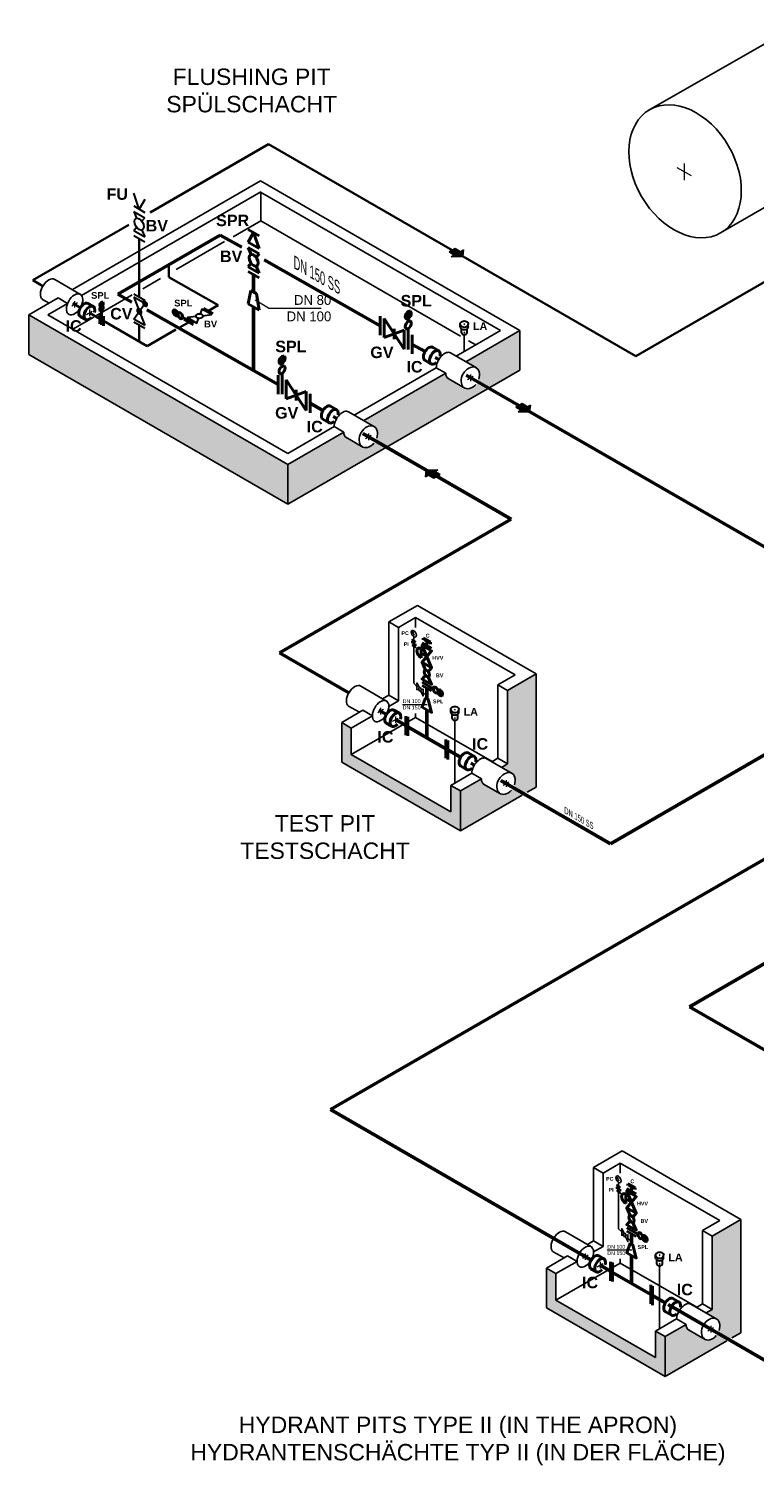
# Model space of a CAD drawing. Header units: millimetres. Extents: x 244 to 2461, y -1517 to 72.
# Tile 1 of 32: x 260 to 702, y -1481 to -605. Entities that reach past the tile are written whole.
import ezdxf

# ---------------------------------------------------------------- set-up
doc = ezdxf.new("R2010")
doc.units = ezdxf.units.MM
doc.linetypes.add('ACAD_ISO10W100', pattern=[18, 12, -3, 0, -3])
for name, color, linetype, lineweight in [('Achsen', 253, 'ACAD_ISO10W100', 15), ('Armatur-Entleerung', 7, 'Continuous', 30), ('Armaturen-Auslagerung', 7, 'Continuous', 40), ('Auslagerung', 1, 'Continuous', 50), ('Einlagerung', 5, 'Continuous', 50), ('Entleerung', 74, 'Continuous', 35), ('Pfeile', 1, 'Continuous', 18), ('Text', 7, 'Continuous', 18), ('Text groß', 7, 'Continuous', 18)]:
    doc.layers.add(name, color=color, linetype=linetype, lineweight=lineweight)
for name, color, linetype in [('ANLAGEN', 7, 'Continuous'), ('DN 025-', 8, 'Continuous'), ('effekte', 7, 'Continuous'), ('gebäude', 8, 'Continuous'), ('rohrdurchführung', 7, 'Continuous')]:
    doc.layers.add(name, color=color, linetype=linetype)

# ---------------------------------------------------------------- blocks, each defined once
blk = doc.blocks.new('FILOU_N2_83_2')
at = {"layer": 'ANLAGEN', "color": 7, "linetype": 'Continuous'}
for p, q in [((0, 0), (6.4952, 12.4102)), ((0, 0), (6.4952, -4.9104)), ((6.4952, 12.4102), (6.4952, 8.0801)), ((6.4952, 8.0801), (12.9904, 11.8301)), ((12.9904, 3.1699), (6.4952, -0.5801)), ((12.9904, 11.8301), (12.9904, 3.1699)), ((6.4952, -0.5801), (6.4952, -4.9103))]:
    blk.add_line(p, q, dxfattribs=at)

msp = doc.modelspace()

# ---------------------------------------------------------------- hatches: boundary and pattern name
at = {"layer": 'Armaturen-Auslagerung'}
h = msp.add_hatch(color=256, dxfattribs=at)
h.dxf.hatch_style = 1
edge = h.paths.add_edge_path()
edge.add_ellipse((304.53, -772.49), major_axis=(0.76, 1.32), ratio=0.57735, start_angle=0, end_angle=360, ccw=False)
h = msp.add_hatch(color=256, dxfattribs=at)
edge = h.paths.add_edge_path()
edge.add_ellipse((349.58, -777.66), major_axis=(-1.03, 1.76), ratio=0.573604, start_angle=0, end_angle=360)
h = msp.add_hatch(color=256, dxfattribs=at)
edge = h.paths.add_edge_path()
edge.add_ellipse((491.35, -778.94), major_axis=(1.32, 2.29), ratio=0.57735, start_angle=0, end_angle=360)
h = msp.add_hatch(color=256, dxfattribs=at)
edge = h.paths.add_edge_path()
edge.add_ellipse((414.51, -806.34), major_axis=(1.32, 2.29), ratio=0.57735, start_angle=0, end_angle=360)
h = msp.add_hatch(color=256, dxfattribs=at)
edge = h.paths.add_edge_path()
edge.add_ellipse((510.85, -1009.08), major_axis=(1.03, -1.76), ratio=0.573604, start_angle=0, end_angle=360)
h = msp.add_hatch(color=256, dxfattribs=at)
edge = h.paths.add_edge_path()
edge.add_ellipse((635.54, -1341.48), major_axis=(1.03, -1.76), ratio=0.573604, start_angle=0, end_angle=360)
at = {"layer": 'Auslagerung'}
msp.add_hatch(color=256, dxfattribs=at).paths.add_polyline_path([(510.73, -876.15), (507.48, -874.28), (509.36, -873.19), (502.36, -873.48), (501.86, -877.53), (503.73, -876.44), (506.98, -878.32)])
at = {"layer": 'DN 025-'}
h = msp.add_hatch(color=256, dxfattribs=at)
h.paths.add_polyline_path([(493.85, -971.82), (494.15, -972.45), (494.28, -972.36)])
h.paths.add_polyline_path([(494.03, -972.52), (494.15, -972.45), (493.85, -971.82)])
h = msp.add_hatch(color=256, dxfattribs=at)
h.paths.add_polyline_path([(618.53, -1304.22), (618.83, -1304.85), (618.97, -1304.77)])
h.paths.add_polyline_path([(618.72, -1304.93), (618.83, -1304.85), (618.53, -1304.22)])
at = {"layer": 'effekte', "true_color": 0xc9c8c0}
for points in [[(260.21, -778.82), (260.21, -803.06), (418.03, -894.17), (418.03, -869.94)], [(526.37, -807.39), (559.27, -788.39), (559.27, -812.63), (418.03, -894.17), (418.03, -869.94), (452.09, -850.27), (452.04, -850.84), (452.07, -851.33), (452.18, -851.72), (452.39, -852.37), (452.65, -852.88), (453.17, -853.42), (453.7, -853.7), (463.72, -859.44), (464.51, -859.72), (465.23, -859.85), (465.8, -859.8), (466.96, -859.6), (467.72, -859.31), (468.65, -858.86), (469.47, -858.17), (470.38, -857.31), (471.15, -856.39), (471.75, -855.61), (472.15, -854.68), (472.38, -853.68), (472.7, -852.44), (472.77, -851.4), (472.8, -850.55), (472.59, -849.57), (472.33, -848.76), (471.21, -847.13), (470.75, -846.73), (464.22, -843.27), (514.24, -814.39), (514.23, -814.74), (514.27, -815.36), (514.39, -815.93), (514.56, -816.38), (514.77, -816.79), (515.15, -817.3), (515.65, -817.63), (525.8, -823.58), (526.82, -823.95), (527.61, -823.99), (528.64, -823.85), (529.81, -823.47), (530.84, -822.93), (531.55, -822.45), (532.39, -821.71), (532.96, -820.94), (533.62, -819.93), (534.31, -818.65), (534.51, -817.87), (534.84, -816.54), (534.93, -815.01), (534.75, -813.68), (534.38, -812.64), (533.6, -811.5), (532.72, -810.87)], [(548.07, -1054.51), (551.78, -1052.36), (551.78, -1007.66), (569.27, -997.56), (569.27, -1066.5), (523.12, -1093.15), (523.12, -1068.91), (535.94, -1061.51), (535.95, -1062.6), (536.02, -1063), (536.1, -1063.43), (536.41, -1064), (537.13, -1064.74), (547.43, -1070.76), (548.29, -1070.94), (549.69, -1071.08), (551.1, -1070.86), (551.94, -1070.41), (552.81, -1069.87), (553.58, -1069.12), (554.26, -1068.46), (555.34, -1067.18), (555.91, -1066), (556.21, -1064.88), (556.69, -1062.25), (556.56, -1061.18), (556.39, -1059.86), (555.95, -1059.11), (554.63, -1058.12)], [(456.66, -1046.69), (456.66, -1030.54), (450.83, -1027.17), (450.83, -1051.41), (523.12, -1093.15), (523.12, -1068.91), (517.29, -1065.54), (517.29, -1081.7)], [(672.76, -1386.91), (676.47, -1384.77), (676.47, -1340.06), (693.96, -1329.96), (693.96, -1398.91), (647.81, -1425.55), (647.81, -1401.31), (660.62, -1393.91), (660.63, -1395.01), (660.7, -1395.4), (660.78, -1395.84), (661.09, -1396.41), (661.82, -1397.14), (672.12, -1403.16), (672.97, -1403.35), (674.38, -1403.48), (675.78, -1403.26), (676.62, -1402.81), (677.49, -1402.27), (678.26, -1401.52), (678.95, -1400.87), (680.02, -1399.58), (680.59, -1398.41), (680.89, -1397.29), (681.37, -1394.66), (681.24, -1393.59), (681.07, -1392.26), (680.64, -1391.51), (679.31, -1390.53)], [(581.34, -1379.1), (581.34, -1362.94), (575.51, -1359.57), (575.51, -1383.81), (647.81, -1425.55), (647.81, -1401.31), (641.98, -1397.95), (641.98, -1414.1)]]:
    msp.add_hatch(color=9, dxfattribs=at).paths.add_polyline_path(points)
at = {"layer": 'Einlagerung'}
msp.add_hatch(color=256, dxfattribs=at).paths.add_polyline_path([(556.92, -835.04), (560.14, -836.98), (558.24, -838.03), (565.24, -837.86), (565.82, -833.83), (563.93, -834.88), (560.71, -832.95)])
at = {"layer": 'Pfeile', "lineweight": 15}
msp.add_hatch(color=74, dxfattribs=at).paths.add_polyline_path([(516.19, -740.54), (519.4, -742.47), (517.51, -743.52), (524.51, -743.36), (525.09, -739.33), (523.19, -740.38), (519.98, -738.44)])

# ---------------------------------------------------------------- linework, layer by layer
at = {"layer": 'Achsen', "lineweight": 15}
for p, q in [((663.81, -694.19), (655.14, -689.18)), ((659.47, -686.68), (659.47, -696.7)), ((525.81, -784.69), (525.17, -784.32)), ((525.17, -784.69), (525.81, -784.32)), ((525.17, -789.82), (525.81, -789.45)), ((525.81, -789.82), (525.17, -789.45)), ((520.1, -1019.54), (519.46, -1019.17)), ((519.46, -1019.54), (520.1, -1019.17)), ((519.46, -1024.67), (520.1, -1024.3)), ((520.1, -1024.67), (519.46, -1024.3)), ((644.78, -1351.94), (644.15, -1351.57)), ((644.15, -1351.94), (644.78, -1351.57)), ((644.15, -1357.07), (644.78, -1356.7)), ((644.78, -1357.07), (644.15, -1356.7))]:
    msp.add_line(p, q, dxfattribs=at)
at = {"layer": 'Achsen'}
for p, q in [((288.11, -770.45), (288.11, -774.45)), ((289.84, -771.45), (286.38, -773.45)), ((295.41, -778.67), (298.88, -776.67)), ((297.14, -775.67), (297.14, -779.67)), ((527.47, -818.22), (530.94, -816.22)), ((529.2, -815.22), (529.2, -819.22)), ((465.33, -854.1), (468.79, -852.1)), ((467.06, -851.1), (467.06, -855.1)), ((476.24, -1019.23), (472.77, -1021.23)), ((474.51, -1018.23), (474.51, -1022.23)), ((481.81, -1026.45), (485.28, -1024.45)), ((483.54, -1023.45), (483.54, -1027.45)), ((549.17, -1065.34), (552.64, -1063.34)), ((550.91, -1062.34), (550.91, -1066.34)), ((600.92, -1351.63), (597.46, -1353.63)), ((599.19, -1350.63), (599.19, -1354.63)), ((606.5, -1358.85), (609.96, -1356.85)), ((608.23, -1355.85), (608.23, -1359.85)), ((673.86, -1397.74), (677.32, -1395.74)), ((675.59, -1394.74), (675.59, -1398.74))]:
    msp.add_line(p, q, dxfattribs=at)
at = {"layer": 'Armatur-Entleerung'}
for p, q in [((327.48, -714.46), (324.11, -704.74)), ((330.84, -708.63), (327.48, -714.46)), ((324.11, -712.51), (330.84, -716.4)), ((324.11, -715.8), (325.91, -719.96)), ((329.04, -727.18), (330.84, -731.34)), ((324.11, -727.46), (330.84, -731.34)), ((324.11, -730.45), (330.84, -734.33)), ((330.84, -770.15), (324.11, -766.27)), ((324.11, -768.05), (330.84, -785.39)), ((330.84, -771.93), (324.11, -768.05)), ((329.72, -770.75), (329.72, -771.77)), ((329.83, -770.61), (329.83, -772.09)), ((329.95, -770.52), (329.95, -772.3)), ((330.06, -770.48), (330.06, -772.48)), ((330.17, -770.45), (330.17, -772.64)), ((330.28, -770.44), (330.28, -772.77)), ((330.39, -770.45), (330.39, -772.9)), ((330.51, -770.47), (330.51, -773.01)), ((330.62, -770.5), (330.62, -773.11)), ((330.73, -770.54), (330.73, -773.2)), ((330.84, -770.59), (330.84, -773.27)), ((330.95, -770.65), (330.95, -773.34)), ((331.07, -770.72), (331.07, -773.4)), ((331.18, -770.8), (331.18, -773.45)), ((331.29, -770.89), (331.29, -773.5)), ((331.4, -770.99), (331.4, -773.53)), ((331.52, -771.1), (331.52, -773.54)), ((324.11, -781.51), (330.84, -771.93)), ((326.24, -775.47), (326.24, -776.55)), ((326.36, -775.33), (326.36, -776.82)), ((326.47, -775.25), (326.47, -777.03)), ((326.58, -775.2), (326.58, -777.2)), ((326.69, -775.17), (326.69, -777.36)), ((326.8, -775.17), (326.8, -777.5)), ((326.92, -775.17), (326.92, -777.62)), ((327.03, -775.19), (327.03, -777.73)), ((327.14, -775.22), (327.14, -777.83)), ((327.25, -775.26), (327.25, -777.92)), ((327.37, -775.31), (327.37, -778)), ((327.48, -775.37), (327.48, -778.07)), ((327.59, -775.44), (327.59, -778.13)), ((327.7, -775.52), (327.7, -778.18)), ((327.81, -775.61), (327.81, -778.22)), ((327.93, -775.71), (327.93, -778.25)), ((328.04, -775.82), (328.04, -778.27)), ((328.15, -775.94), (328.15, -778.27)), ((328.26, -776.08), (328.26, -778.27)), ((328.37, -776.23), (328.37, -778.24)), ((328.49, -776.41), (328.49, -778.19)), ((328.6, -776.62), (328.6, -778.11)), ((328.71, -776.89), (328.71, -777.92)), ((331.63, -771.22), (331.63, -773.55)), ((331.74, -771.36), (331.74, -773.54)), ((331.85, -771.51), (331.85, -773.52)), ((331.96, -771.69), (331.96, -773.47)), ((332.08, -771.9), (332.08, -773.39)), ((332.19, -772.17), (332.19, -773.25)), ((330.84, -785.39), (324.11, -781.51)), ((330.84, -787.17), (324.11, -783.28)), ((523.03, -786.17), (523.03, -784.41)), ((523.73, -789.89), (523.73, -787.3)), ((527.25, -789.89), (527.25, -787.3)), ((527.95, -785.99), (527.95, -784.41)), ((517.32, -1021.02), (517.32, -1019.26)), ((518.02, -1024.74), (518.02, -1022.15)), ((521.54, -1024.74), (521.54, -1022.15)), ((522.24, -1020.83), (522.24, -1019.26)), ((642, -1353.42), (642, -1351.66)), ((642.7, -1357.14), (642.7, -1354.55)), ((646.23, -1357.14), (646.23, -1354.55)), ((646.93, -1353.24), (646.93, -1351.66))]:
    msp.add_line(p, q, dxfattribs=at)
at = {"layer": 'Armatur-Entleerung', "extrusion": (4.44089e-16, -3.82859e-16, -1)}
for p, q in [((324.11, -715.8, 3.89), (330.84, -719.69, 3.89)), ((324.11, -727.46, 3.89), (325.91, -725.38, 3.89)), ((329.04, -721.77, 3.89), (330.84, -719.69, 3.89)), ((329.04, -727.18, 3.89), (330.84, -731.34, 3.89)), ((324.11, -727.46, 3.89), (330.84, -731.34, 3.89))]:
    msp.add_line(p, q, dxfattribs=at)
at = {"layer": 'Armatur-Entleerung'}
for points in [[(332.03, -773.43, 0.1593), (332.26, -773.09, 0.1064), (332.29, -772.58, 0.0713), (332.11, -771.98, 0.0576), (331.76, -771.39, 0.0576), (331.29, -770.89, 0.0713), (330.77, -770.56, 0.1064), (330.27, -770.44, 0.1593), (329.88, -770.57, 0.1593), (329.65, -770.91, 0.1064), (329.62, -771.42, 0.0713), (329.8, -772.01, 0.0576), (330.15, -772.61, 0.0576), (330.62, -773.11, 0.0713), (331.14, -773.44, 0.1064), (331.64, -773.55, 0.1593)], [(328.55, -778.15, 0.1593), (328.78, -777.81, 0.1064), (328.81, -777.3, 0.0713), (328.64, -776.7, 0.0576), (328.29, -776.11, 0.0576), (327.81, -775.61, 0.0713), (327.29, -775.28, 0.1064), (326.79, -775.17, 0.1593), (326.4, -775.29, 0.1593), (326.17, -775.63, 0.1064), (326.15, -776.14, 0.0713), (326.32, -776.73, 0.0576), (326.67, -777.33, 0.0576), (327.14, -777.83, 0.0713), (327.67, -778.16, 0.1064), (328.16, -778.27, 0.1593)]]:
    msp.add_lwpolyline(points, format="xyb", close=True, dxfattribs=at)
for points in [[(362.14, -779.86), (356.84, -780.53), (362.57, -783.82), (363.62, -780.99)], [(366.12, -779.36), (371.42, -778.69), (365.69, -775.4), (364.64, -778.23)], [(372.57, -778.03), (366.84, -774.73)], [(360.34, -785.11), (354.61, -781.81)]]:
    msp.add_lwpolyline(points, dxfattribs=at)
for centre, major_axis, ratio in [((327.48, -723.57), (1.99, -3.45), 0.57735), ((327.48, -723.57, 3.89), (1.99, -3.45), 0.57735), ((364.13, -779.61), (2.02, 0), 0.707107)]:
    msp.add_ellipse(centre, major_axis=major_axis, ratio=ratio, dxfattribs=at)
at = {"layer": 'Armatur-Entleerung', "extrusion": (0, 0, -1)}
for centre in [(525.49, -784.32), (519.78, -1019.17), (644.47, -1351.57)]:
    msp.add_ellipse(centre, major_axis=(-2.47, 0), ratio=0.707107, start_param=6.229713, end_param=9.478251, dxfattribs=at)
at = {"layer": 'Armatur-Entleerung'}
for centre, major_axis, start_param, end_param in [((525.49, -784.51), (-2.47, 0), 6.229713, 9.478251), ((525.49, -786.08), (-2.47, 0), 6.229713, 9.478251), ((525.49, -789.63), (-1.8, 0), 6.484813, 9.22315), ((519.78, -1019.35), (-2.47, 0), 6.229713, 9.478251), ((519.78, -1020.93), (-2.47, 0), 6.229713, 9.478251), ((519.78, -1024.48), (-1.8, 0), 6.484813, 9.22315), ((644.47, -1351.76), (-2.47, 0), 6.229713, 9.478251), ((644.47, -1353.33), (-2.47, 0), 6.229713, 9.478251), ((644.47, -1356.89), (-1.8, 0), 6.484813, 9.22315)]:
    msp.add_ellipse(centre, major_axis=major_axis, ratio=0.707107, start_param=start_param, end_param=end_param, dxfattribs=at)
at = {"layer": 'Armaturen-Auslagerung', "linetype": 'Continuous', "ltscale": 0.05}
for p, q in [((400.54, -730.68), (393.81, -726.79)), ((397.17, -728.74), (393.81, -734.56)), ((400.54, -738.45), (393.81, -734.56)), ((400.54, -738.45), (397.17, -728.74)), ((400.54, -756.38), (393.81, -752.5))]:
    msp.add_line(p, q, dxfattribs=at)
at = {"layer": 'Armaturen-Auslagerung', "extrusion": (4.44089e-16, -3.82859e-16, -1)}
for p, q in [((393.81, -737.85, 3.89), (400.54, -741.74, 3.89)), ((393.81, -737.85, 3.89), (395.61, -742.01, 3.89)), ((398.74, -743.82, 3.89), (400.54, -741.74, 3.89)), ((393.81, -749.51, 3.89), (395.61, -747.43, 3.89)), ((393.81, -749.51, 3.89), (400.54, -753.39, 3.89)), ((398.74, -749.23, 3.89), (400.54, -753.39, 3.89))]:
    msp.add_line(p, q, dxfattribs=at)
at = {"layer": 'Armaturen-Auslagerung'}
for p, q in [((395.49, -763.91), (393.81, -772.11)), ((398.86, -765.85), (395.49, -763.91)), ((398.86, -765.85), (400.54, -775.99)), ((291.54, -779.76), (294.93, -781.72)), ((296.2, -771.79), (299.54, -773.72)), ((303.44, -784.22), (303.44, -778.38)), ((304.53, -776.23), (304.53, -784.85)), ((305.63, -785.48), (305.63, -779.65)), ((400.54, -775.99), (393.81, -772.11)), ((474.2, -779.72), (474.2, -791.26)), ((360.62, -784.03), (353.91, -780.16)), ((476.66, -781.14), (488.89, -799.75)), ((476.66, -781.14), (476.66, -792.69)), ((488.89, -788.2), (476.66, -792.69)), ((482.77, -787.26), (482.77, -793.63)), ((488.89, -788.2), (488.89, -799.75)), ((491.35, -782.82), (491.35, -781.1)), ((491.35, -799.85), (491.35, -787.15)), ((493.81, -791.04), (493.81, -802.59)), ((506.11, -798.56), (510.01, -800.81)), ((414.51, -810.22), (414.51, -808.5)), ((414.51, -827.25), (414.51, -814.54)), ((501.45, -806.53), (505.39, -808.81)), ((412.05, -815.6), (412.05, -827.14)), ((416.97, -818.44), (429.2, -837.05)), ((416.97, -818.44), (416.97, -829.99)), ((429.2, -825.5), (416.97, -829.99)), ((423.09, -824.56), (423.09, -830.93)), ((429.2, -825.5), (429.2, -837.05)), ((431.66, -826.92), (431.66, -838.47)), ((443.97, -834.44), (447.86, -836.69)), ((439.3, -842.41), (443.25, -844.69)), ((499.81, -978.69), (505.53, -981.99)), ((500.48, -975.74), (504.87, -978.27)), ((500.48, -976.85), (500.48, -975.74)), ((500.96, -976.78), (504.26, -978.68)), ((502.67, -980.34), (502.67, -977.76)), ((504.87, -979.38), (504.87, -978.27)), ((499.17, -982.14), (499.17, -985.01)), ((499.17, -985.01), (502.67, -987.02)), ((499.17, -985.01), (499.17, -987.88)), ((499.81, -1002.7), (506.52, -1006.58)), ((499.81, -1004.68), (505.53, -1007.99)), ((482.6, -1019.57), (485.94, -1021.5)), ((489.84, -1034.86), (489.84, -1023.31)), ((491.01, -1035.38), (491.01, -1023.83)), ((477.94, -1027.54), (481.33, -1029.5)), ((514.34, -1049), (514.34, -1037.45)), ((515.51, -1049.71), (515.51, -1038.16)), ((527.81, -1045.68), (531.71, -1047.93)), ((523.15, -1053.65), (527.1, -1055.92)), ((624.49, -1311.09), (630.22, -1314.39)), ((625.16, -1308.14), (629.55, -1310.67)), ((625.16, -1309.25), (625.16, -1308.14)), ((625.65, -1309.18), (628.95, -1311.09)), ((627.36, -1312.74), (627.36, -1310.16)), ((629.55, -1311.78), (629.55, -1310.67)), ((623.86, -1314.54), (623.86, -1317.41)), ((623.86, -1317.41), (627.36, -1319.43)), ((623.86, -1317.41), (623.86, -1320.28)), ((624.49, -1335.11), (631.21, -1338.98)), ((624.49, -1337.09), (630.22, -1340.39)), ((607.28, -1351.98), (610.63, -1353.91)), ((614.52, -1367.26), (614.52, -1355.71)), ((615.69, -1367.78), (615.69, -1356.23)), ((602.62, -1359.94), (606.01, -1361.9)), ((639.02, -1381.4), (639.02, -1369.86)), ((640.19, -1382.11), (640.19, -1370.56)), ((652.5, -1378.08), (656.4, -1380.33)), ((647.84, -1386.05), (651.78, -1388.33))]:
    msp.add_line(p, q, dxfattribs=at)
for points in [[(499.81, -990.49), (505.53, -983.56), (499.81, -980.26), (505.53, -993.79)], [(503.53, -996.22), (505.53, -993.79), (499.81, -990.49), (501.81, -995.21)], [(501.81, -998.3), (499.81, -1000.72), (505.53, -1004.03), (503.54, -999.3)], [(624.49, -1322.89), (630.22, -1315.96), (624.49, -1312.66), (630.22, -1326.2)], [(628.22, -1328.62), (630.22, -1326.2), (624.49, -1322.89), (626.49, -1327.62)], [(626.5, -1330.7), (624.49, -1333.13), (630.22, -1336.43), (628.22, -1331.71)]]:
    msp.add_lwpolyline(points, dxfattribs=at)
for points in [[(501.78, -1012.07), (499.81, -1017.77), (505.53, -1021.07), (503.56, -1013.1)], [(626.47, -1344.47), (624.5, -1350.17), (630.22, -1353.48), (628.25, -1345.5)]]:
    msp.add_lwpolyline(points, close=True, dxfattribs=at)
for centre, major_axis, ratio in [((397.17, -745.62, 3.89), (1.99, -3.45), 0.57735), ((349.58, -777.66), (-1.03, 1.76), 0.573604), ((352.47, -779.32), (-1.03, 1.76), 0.573604), ((491.35, -778.94), (1.32, 2.29), 0.57735), ((491.35, -784.98), (1.32, 2.29), 0.57735), ((414.51, -806.34), (1.32, 2.29), 0.57735), ((414.51, -812.38), (1.32, 2.29), 0.57735), ((502.67, -997.26), (1.15, -1.95), 0.573604), ((507.97, -1007.41), (1.03, -1.76), 0.573604), ((510.85, -1009.08), (1.03, -1.76), 0.573604), ((627.36, -1329.66), (1.15, -1.95), 0.573604), ((632.65, -1339.82), (1.03, -1.76), 0.573604), ((635.54, -1341.48), (1.03, -1.76), 0.573604)]:
    msp.add_ellipse(centre, major_axis=major_axis, ratio=ratio, dxfattribs=at)
at = {"layer": 'Armaturen-Auslagerung', "extrusion": (0, 0, -1)}
for centre in [(304.53, -772.49), (304.53, -774.98)]:
    msp.add_ellipse(centre, major_axis=(0.76, 1.32), ratio=0.57735, dxfattribs=at)
for centre, start_param, end_param in [((293.94, -775.82), 6.248229, 9.449833), ((297.14, -777.67), 5.102321, 10.59574), ((503.85, -802.58), 6.248229, 9.449833), ((507.61, -804.75), 5.224128, 10.473935), ((441.7, -838.46), 6.248229, 9.449833), ((445.46, -840.63), 5.224128, 10.473935), ((480.34, -1023.6), 6.248229, 9.449833), ((483.54, -1025.45), 5.102321, 10.59574), ((525.55, -1049.7), 6.248229, 9.449833), ((529.31, -1051.87), 5.224128, 10.473935), ((605.02, -1356), 6.248229, 9.449833), ((608.23, -1357.85), 5.102321, 10.59574), ((650.24, -1382.11), 6.248229, 9.449833), ((654, -1384.28), 5.224128, 10.473935)]:
    msp.add_ellipse(centre, major_axis=(-2.34, -3.98), ratio=0.573604, start_param=start_param, end_param=end_param, dxfattribs=at)
at = {"layer": 'Armaturen-Auslagerung'}
for centre in [(499.17, -985.01), (623.86, -1317.41)]:
    msp.add_ellipse(centre, major_axis=(1.8, -3.05), ratio=0.573604, start_param=2.343025, end_param=5.484618, dxfattribs=at)
at = {"layer": 'Auslagerung'}
for p, q in [((376.72, -730.25), (314.45, -766.2)), ((390.04, -737.53), (376.72, -730.25)), ((474.2, -785.49), (403.63, -745.27)), ((397.17, -764.88), (397.17, -754.44)), ((314.45, -766.2), (323.02, -771.08)), ((412.05, -821.37), (332.18, -775.84)), ((397.17, -812.89), (397.17, -774.05)), ((439.42, -837.12), (431.66, -832.69)), ((445.71, -840.79), (447.76, -841.97)), ((463.68, -851.15), (554.04, -903.32)), ((554.04, -903.32), (413.03, -984.73)), ((928.39, -919.83), (614.5, -1101.06)), ((983.43, -951.61), (444.01, -1263.04)), ((413.03, -984.73), (455.17, -1009.07)), ((1038.47, -983.39), (662.68, -1200.34)), ((547.79, -1062.54), (614.5, -1101.06)), ((662.68, -1200.34), (767.24, -1260.71)), ((444.01, -1263.04), (603.61, -1355.18)), ((649.65, -1381.77), (761.97, -1446.62))]:
    msp.add_line(p, q, dxfattribs=at)
at = {"layer": 'Auslagerung', "linetype": 'Continuous', "ltscale": 0.2}
for p, q in [((502.67, -1012.58), (502.67, -1006.33)), ((502.67, -1012.58), (502.67, -1009.15)), ((473.37, -1019.58), (478.05, -1022.26)), ((502.67, -1036.49), (502.67, -1019.42)), ((483.54, -1025.45), (489.84, -1029.08)), ((491.01, -1029.76), (514.34, -1043.23)), ((523.27, -1048.36), (515.51, -1043.93)), ((529.55, -1052.03), (531.61, -1053.21)), ((627.36, -1344.99), (627.36, -1338.74)), ((627.36, -1344.99), (627.36, -1341.56)), ((598.05, -1351.98), (602.73, -1354.67)), ((608.23, -1357.85), (614.52, -1361.49)), ((627.36, -1368.9), (627.36, -1351.83)), ((615.69, -1362.16), (639.02, -1375.63)), ((647.95, -1380.76), (640.19, -1376.34)), ((654.24, -1384.43), (656.29, -1385.61))]:
    msp.add_line(p, q, dxfattribs=at)
at = {"layer": 'DN 025-'}
for p, q in [((525.49, -801.16), (525.49, -790.91)), ((495.02, -974.26), (493.85, -971.82)), ((494.74, -977.14), (494.74, -974.93)), ((494.74, -1003.22), (494.74, -980.92)), ((496.03, -980.39), (496.03, -979.17)), ((496.67, -1005.17), (494.74, -1003.22)), ((502.67, -1011.19), (500.43, -1008.94)), ((519.78, -1064.11), (519.78, -1025.75)), ((619.7, -1306.67), (618.53, -1304.22)), ((619.42, -1309.55), (619.42, -1307.33)), ((619.42, -1335.63), (619.42, -1313.33)), ((620.71, -1312.79), (620.71, -1311.58)), ((621.36, -1337.57), (619.42, -1335.63)), ((627.36, -1343.6), (625.11, -1341.34)), ((644.47, -1396.51), (644.47, -1358.16))]:
    msp.add_line(p, q, dxfattribs=at)
for points in [[(493.85, -971.82), (494.28, -972.36), (494.03, -972.52), (493.85, -971.82)], [(493.44, -978.89), (493.44, -977.68)], [(493.68, -980.31), (495.79, -977.75), (493.68, -976.53), (495.79, -981.53), (493.68, -980.31)], [(497.85, -1006.99), (496.67, -1007.28), (496.67, -1003.06), (498.12, -1005.98)], [(499.25, -1007.12), (500.43, -1006.83), (500.43, -1011.05), (498.98, -1008.12)], [(618.53, -1304.22), (618.97, -1304.77), (618.72, -1304.93), (618.53, -1304.22)], [(618.13, -1311.3), (618.13, -1310.08)], [(618.36, -1312.72), (620.48, -1310.16), (618.36, -1308.94), (620.48, -1313.94), (618.36, -1312.72)], [(622.54, -1339.39), (621.36, -1339.68), (621.36, -1335.46), (622.8, -1338.39)], [(623.93, -1339.53), (625.11, -1339.23), (625.11, -1343.45), (623.67, -1340.53)]]:
    msp.add_lwpolyline(points, dxfattribs=at)
for points in [[(493.44, -978.29), (496.03, -979.78)], [(618.13, -1310.69), (620.71, -1312.18)]]:
    msp.add_lwpolyline(points, close=True, dxfattribs=at)
for centre in [(494.74, -973.1), (619.42, -1305.5)]:
    msp.add_ellipse(centre, major_axis=(1.15, -1.95), ratio=0.573604, dxfattribs=at)
at = {"layer": 'DN 025-', "extrusion": (0, 0, -1)}
for centre in [(498.55, -1007.05), (623.23, -1339.46)]:
    msp.add_ellipse(centre, major_axis=(0.29, -1.14), ratio=0.573604, dxfattribs=at)
at = {"layer": 'Einlagerung'}
for p, q in [((501.57, -801.24), (493.81, -796.81)), ((507.85, -804.91), (509.91, -806.09)), ((526.56, -815.56), (811.4, -979.64))]:
    msp.add_line(p, q, dxfattribs=at)
at = {"layer": 'Entleerung'}
for p, q in [((975.55, -604.56), (629.96, -804.08)), ((334.18, -716.48), (406.21, -674.9)), ((406.21, -674.9), (629.96, -804.08)), ((262.67, -757.77), (321.15, -724)), ((327.48, -768.21), (327.48, -732.39)), ((345.58, -748.22), (345.58, -755.81)), ((268.77, -761.29), (262.67, -757.77)), ((345.58, -755.81), (375.6, -772.97)), ((286.97, -771.8), (291.65, -774.48)), ((297.14, -777.67), (303.44, -781.3)), ((369.71, -776.38), (375.6, -772.97)), ((305.63, -782.56), (332.38, -797.93)), ((327.48, -795.15), (327.48, -785.23)), ((349.87, -787.83), (332.38, -797.93)), ((357.46, -783.45), (352.43, -786.35))]:
    msp.add_line(p, q, dxfattribs=at)
at = {"layer": 'gebäude'}
for p, q in [((637.51, -654.37), (716.68, -609.06)), ((681.65, -728.9), (865.79, -622.58)), ((401.45, -697.28), (286.77, -763.48)), ((401.45, -697.28), (559.27, -788.39)), ((401.46, -704), (292.4, -766.97)), ((401.45, -704.01), (547.57, -788.42)), ((401.46, -704), (401.46, -721.55)), ((401.46, -721.54), (384.61, -731.27)), ((401.46, -721.54), (523.12, -791.78)), ((379.5, -734.23), (350.05, -751.23)), ((340.45, -756.77), (329.67, -763)), ((278.02, -768.54), (260.21, -778.82)), ((323.24, -766.71), (301.49, -779.26)), ((260.21, -778.82), (418.03, -869.94)), ((260.21, -803.06), (260.21, -778.82)), ((283.85, -771.9), (271.87, -778.82)), ((271.87, -778.82), (418.03, -863.21)), ((299.85, -780.21), (287.06, -787.59)), ((520.54, -804.02), (547.59, -788.41)), ((526.37, -807.39), (559.27, -788.39)), ((559.27, -812.63), (559.27, -788.39)), ((528.1, -794.66), (532.43, -797.16)), ((260.21, -803.06), (418.03, -894.17)), ((418.03, -894.17), (559.27, -812.63)), ((458.39, -839.9), (508.41, -811.03)), ((464.22, -843.27), (514.24, -814.39)), ((418.03, -863.21), (446.26, -846.91)), ((418.03, -869.94), (452.09, -850.27)), ((418.03, -894.17), (418.03, -869.94)), ((479.48, -965.92), (496.98, -955.82)), ((485.32, -969.28), (495.81, -963.22)), ((556.45, -998.23), (495.81, -963.22)), ((495.81, -963.22), (495.81, -969.27)), ((569.27, -997.56), (496.98, -955.82)), ((479.48, -1010.62), (479.48, -965.92)), ((479.48, -965.92), (485.32, -969.28)), ((485.32, -1013.99), (485.32, -969.28)), ((545.95, -1004.29), (556.45, -998.23)), ((551.78, -1007.66), (569.27, -997.56)), ((569.27, -1066.5), (569.27, -997.56)), ((545.95, -1049), (545.95, -1004.29)), ((545.95, -1004.29), (551.78, -1007.66)), ((551.78, -1052.36), (551.78, -1007.66)), ((479.48, -1010.62), (475.77, -1012.77)), ((485.32, -1013.99), (479.48, -1010.62)), ((485.32, -1013.99), (479.51, -1017.34)), ((463.67, -1019.75), (450.83, -1027.17)), ((469.5, -1023.12), (456.66, -1030.54)), ((495.81, -1024.09), (456.66, -1046.69)), ((495.81, -1024.09), (495.81, -1021.6)), ((495.81, -1024.09), (542.45, -1051.02)), ((450.83, -1051.41), (450.83, -1027.17)), ((456.66, -1030.54), (450.83, -1027.17)), ((456.66, -1046.69), (456.66, -1030.54)), ((523.12, -1093.15), (450.83, -1051.41)), ((517.29, -1081.7), (456.66, -1046.69)), ((545.95, -1049), (542.24, -1051.14)), ((545.95, -1049), (551.78, -1052.36)), ((530.11, -1058.14), (517.29, -1065.54)), ((551.78, -1052.36), (548.07, -1054.51)), ((517.29, -1081.7), (517.29, -1065.54)), ((523.12, -1068.91), (517.29, -1065.54)), ((535.94, -1061.51), (523.12, -1068.91)), ((523.12, -1093.15), (523.12, -1068.91)), ((569.27, -1066.5), (563.73, -1069.7)), ((560.83, -1071.38), (523.12, -1093.15)), ((604.17, -1298.32), (621.66, -1288.22)), ((610, -1301.69), (620.49, -1295.63)), ((681.13, -1330.63), (620.49, -1295.63)), ((620.49, -1295.63), (620.49, -1301.67)), ((693.96, -1329.96), (621.66, -1288.22)), ((604.17, -1343.03), (604.17, -1298.32)), ((604.17, -1298.32), (610, -1301.69)), ((610, -1346.39), (610, -1301.69)), ((670.64, -1336.69), (681.13, -1330.63)), ((676.47, -1340.06), (693.96, -1329.96)), ((693.96, -1398.91), (693.96, -1329.96)), ((670.64, -1381.4), (670.64, -1336.69)), ((670.64, -1336.69), (676.47, -1340.06)), ((676.47, -1384.77), (676.47, -1340.06)), ((604.17, -1343.03), (600.46, -1345.17)), ((610, -1346.39), (604.17, -1343.03)), ((610, -1346.39), (604.2, -1349.74)), ((588.35, -1352.16), (575.51, -1359.57)), ((594.18, -1355.52), (581.34, -1362.94)), ((620.49, -1356.49), (581.34, -1379.1)), ((620.49, -1356.49), (620.49, -1354)), ((620.49, -1356.49), (667.14, -1383.42)), ((575.51, -1383.81), (575.51, -1359.57)), ((581.34, -1362.94), (575.51, -1359.57)), ((581.34, -1379.1), (581.34, -1362.94)), ((647.81, -1425.55), (575.51, -1383.81)), ((641.98, -1414.1), (581.34, -1379.1)), ((670.64, -1381.4), (666.93, -1383.54)), ((670.64, -1381.4), (676.47, -1384.77)), ((654.79, -1390.55), (641.98, -1397.95)), ((676.47, -1384.77), (672.76, -1386.91)), ((641.98, -1414.1), (641.98, -1397.95)), ((647.81, -1401.31), (641.98, -1397.95)), ((660.62, -1393.91), (647.81, -1401.31)), ((647.81, -1425.55), (647.81, -1401.31)), ((693.96, -1398.91), (688.42, -1402.1)), ((685.51, -1403.78), (647.81, -1425.55))]:
    msp.add_line(p, q, dxfattribs=at)
msp.add_ellipse((659.99, -691.39), major_axis=(21.66, -37.52), ratio=0.707107, dxfattribs=at)
at = {"layer": 'rohrdurchführung'}
for p, q in [((275.99, -757.26), (291.8, -766.38)), ((268.61, -769.39), (272.57, -771.68)), ((283.85, -771.9), (278.02, -768.54)), ((517.13, -802.05), (532.94, -811.18)), ((514.24, -814.39), (508.41, -811.03)), ((515.58, -817.55), (525.84, -823.48)), ((454.99, -837.93), (470.79, -847.06)), ((452.09, -850.27), (446.26, -846.91)), ((453.43, -853.43), (463.69, -859.36)), ((462.39, -1005.04), (478.2, -1014.16)), ((455.01, -1017.17), (461.58, -1020.96)), ((469.5, -1023.12), (463.67, -1019.75)), ((538.83, -1049.17), (554.64, -1058.3)), ((535.94, -1061.51), (530.11, -1058.14)), ((537.28, -1064.67), (547.54, -1070.59)), ((587.08, -1337.44), (602.88, -1346.57)), ((579.69, -1349.58), (586.26, -1353.37)), ((594.18, -1355.52), (588.35, -1352.16)), ((663.52, -1381.58), (679.32, -1390.7)), ((660.62, -1393.91), (654.79, -1390.55)), ((661.97, -1397.08), (672.22, -1403))]:
    msp.add_line(p, q, dxfattribs=at)
at = {"layer": 'rohrdurchführung', "extrusion": (0, 0, -1)}
for centre, major_axis, ratio, start_param, end_param in [((272.3, -763.32), (-3.6, -6.12), 0.573604, 6.308241, 9.449833), ((288.11, -772.45), (3.55, 6.15), 0.573854, 1.823708, 7.601069), ((513.44, -808.12), (-3.6, -6.12), 0.573604, 7.061823, 9.449833), ((519.27, -811.49), (-3.6, -6.12), 0.573604, 6.248229, 7.061823), ((529.2, -817.22), (-3.55, -6.15), 0.707416, 4.965317, 10.742645), ((451.29, -844), (-3.6, -6.12), 0.573604, 7.061823, 9.449833), ((467.06, -853.1), (-3.55, -6.15), 0.707416, 4.965317, 10.742645), ((457.12, -847.37), (-3.6, -6.12), 0.573604, 6.248229, 7.061823), ((458.7, -1011.11), (-3.6, -6.12), 0.573604, 6.308241, 9.449833), ((474.51, -1020.23), (3.55, 6.15), 0.573854, 1.823708, 7.601069), ((535.14, -1055.24), (-3.6, -6.12), 0.573604, 7.061823, 9.449833), ((550.91, -1064.34), (-3.55, -6.15), 0.707416, 4.965317, 10.742645), ((540.97, -1058.61), (-3.6, -6.12), 0.573604, 6.248229, 7.061823), ((583.39, -1343.51), (-3.6, -6.12), 0.573604, 6.308241, 9.449833), ((599.19, -1352.63), (3.55, 6.15), 0.573854, 1.823708, 7.601069), ((659.83, -1387.64), (-3.6, -6.12), 0.573604, 7.061823, 9.449833), ((675.59, -1396.74), (-3.55, -6.15), 0.707416, 4.965317, 10.742645), ((665.66, -1391.01), (-3.6, -6.12), 0.573604, 6.248229, 7.061823)]:
    msp.add_ellipse(centre, major_axis=major_axis, ratio=ratio, start_param=start_param, end_param=end_param, dxfattribs=at)
at = {"layer": 'Text'}
for p, q in [((406.33, -774.85), (398.06, -769.95)), ((406.33, -774.85), (438.29, -774.85)), ((487.94, -1016.13), (502.81, -1016.13)), ((612.62, -1348.53), (627.5, -1348.53))]:
    msp.add_line(p, q, dxfattribs=at)

# ---------------------------------------------------------------- block references
at = {"layer": 'Auslagerung', "xscale": 0.5, "yscale": 0.5, "zscale": 0.5, "rotation": 300.0000361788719}
msp.add_blockref('FILOU_N2_83_2', (502.36, -873.48), dxfattribs=at)
at = {"layer": 'Einlagerung', "xscale": 0.4999999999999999, "yscale": 0.4999999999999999, "zscale": 0.4999999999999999, "rotation": 118.949535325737}
msp.add_blockref('FILOU_N2_83_2', (565.24, -837.86), dxfattribs=at)
at = {"layer": 'Pfeile', "color": 74, "lineweight": 15, "xscale": 0.4999999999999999, "yscale": 0.4999999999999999, "zscale": 0.4999999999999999, "rotation": 118.949535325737}
msp.add_blockref('FILOU_N2_83_2', (524.51, -743.36), dxfattribs=at)

# ---------------------------------------------------------------- texts
at = {"layer": 'Text'}
for s, insert, char_height, width, attachment_point in [('{\\fArial|b1|i0|c0|p34;FU}', (320.59, -701.77), 7, 10.9258, 3), ('{\\fArial|b1|i0|c0|p34;SPR}', (394.43, -717.79), 7, 10.9258, 3), ('{\\fArial|b1|i0|c0|p34;BV}', (345.01, -721.03), 7, 10.9258, 3), ('{\\fArial|b1|i0|c0|p34;BV}', (390.28, -739.65, 3.89), 7, 10.9258, 3), ('{\\fArial|b1|i0|c0|p34;SPL}', (309.27, -764.97), 4.0813, 932.8642, 3), ('{\\fArial|b1|i0|c0|p34;SPL}', (359.87, -769.65), 4.0813, 932.8642, 3), ('DN 80\\PDN 100', (444.47, -766.77), 6, 36.4618, 3), ('{\\fArial|b1|i0|c0|p34;SPL}', (505.73, -766.73), 7, 932.8642, 3), ('{\\fArial|b1|i0|c0|p34;CV}', (323.38, -774.63), 7, 10.9258, 3), ('{\\fArial|b1|i0|c0|p34;IC}', (292.41, -782.11), 7, 932.8642, 3), ('{\\fArial|b1|i0|c0|p34;BV}', (374.96, -782.42), 4.0813, 932.8642, 3), ('{\\fArial|b1|i0|c0|p34;LA}', (530.79, -783.43), 4.6836, 10.9258, 1), ('{\\fArial|b1|i0|c0|p34;SPL}', (429.39, -794.6), 7, 932.8642, 3), ('{\\fArial|b1|i0|c0|p34;GV}', (482.38, -798.19), 7, 10.9258, 3), ('{\\fArial|b1|i0|c0|p34;IC}', (500.04, -806.95), 7, 932.8642, 3), ('{\\fArial|b1|i0|c0|p34;GV}', (424.39, -835.06), 7, 10.9258, 3), ('{\\fArial|b1|i0|c0|p34;IC}', (439.28, -843.42), 7, 932.8642, 3), ('{\\fArial|b1|i0|c0|p34;LA}', (525.08, -1018.28), 4.6836, 10.9258, 1), ('{\\fArial|b1|i0|c0|p34;IC}', (472.54, -1032.43), 7, 10.9258, 1), ('{\\fArial|b1|i0|c0|p34;IC}', (530.23, -1036.73), 7, 10.9258, 1), ('{\\fArial|b1|i0|c0|p34;LA}', (649.77, -1350.68), 4.6836, 10.9258, 1), ('{\\fArial|b1|i0|c0|p34;IC}', (597.22, -1364.83), 7, 10.9258, 1), ('{\\fArial|b1|i0|c0|p34;IC}', (654.92, -1369.13), 7, 10.9258, 1)]:
    msp.add_mtext(s, dxfattribs=dict(at, insert=insert, char_height=char_height, width=width, attachment_point=attachment_point))
at = {"layer": 'Text', "rotation": 0}
for s, insert, char_height, width, attachment_point in [('{\\fArial|b1|i0|c0|p34;PC}', (491.72, -971.6), 2.3322, 9.4453, 3), ('{\\fArial|b1|i0|c0|p34;PI}', (491.72, -978.28), 2.3322, 9.4453, 3), ('{\\fArial|b1|i0|c0|p34;C}', (504.31, -973.14), 2.3322, 9.4453, 3), ('{\\fArial|b1|i0|c0|p34;HVV}', (512.72, -986.66), 2.3322, 9.4453, 3), ('{\\fArial|b1|i0|c0|p34;BV}', (512.72, -997.33), 2.3322, 9.4453, 3), ('DN 100\\PDN 150', (487.94, -1013.01), 2.332, 18.592, 1), ('{\\fArial|b1|i0|c0|p34;SPL}', (512.72, -1013.19), 2.3322, 9.4453, 3), ('{\\fArial|b1|i0|c0|p34;PC}', (616.4, -1304), 2.3322, 9.4453, 3), ('{\\fArial|b1|i0|c0|p34;C}', (629, -1305.54), 2.3322, 9.4453, 3), ('{\\fArial|b1|i0|c0|p34;PI}', (616.4, -1310.68), 2.3322, 9.4453, 3), ('{\\fArial|b1|i0|c0|p34;HVV}', (637.4, -1319.07), 2.3322, 9.4453, 3), ('{\\fArial|b1|i0|c0|p34;BV}', (637.4, -1329.73), 2.3322, 9.4453, 3), ('DN 100\\PDN 150', (612.62, -1345.42), 2.332, 18.592, 1), ('{\\fArial|b1|i0|c0|p34;SPL}', (637.4, -1345.59), 2.3322, 9.4453, 3)]:
    msp.add_mtext(s, dxfattribs=dict(at, insert=insert, char_height=char_height, width=width, attachment_point=attachment_point))
at = {"layer": 'Text groß', "char_height": 15, "attachment_point": 5}
for s, insert, width in [('{\\fArial|b0|i0|c0|p34;\\H0.6667x;FLUSHING PIT\\L\\P\\lSPÜLSCHACHT}', (395.98, -642.2), 210.6946), ('{\\fArial|b0|i0|c0|p34;\\H0.6667x;TEST PIT\\L\\P\\lTESTSCHACHT}', (440.66, -1097.04), 124.8028), ('{\\fArial|b0|i0|c0|p34;\\H0.6667x;HYDRANT PITS TYPE II (IN THE APRON)\\PHYDRANTENSCHÄCHTE TYP II (IN DER FLÄCHE)}', (521.62, -1464.87), 334.2676)]:
    msp.add_mtext(s, dxfattribs=dict(at, insert=insert, width=width))
at = {"layer": 'Text groß', "attachment_point": 9, "rotation": 330}
for insert, char_height in [((449.83, -766.82), 7), ((604.16, -1092.6), 3.5)]:
    msp.add_mtext('{\\Q-30;\\W0.7;DN 150 SS}', dxfattribs=dict(at, insert=insert, char_height=char_height))

doc.saveas('drawing.dxf')
